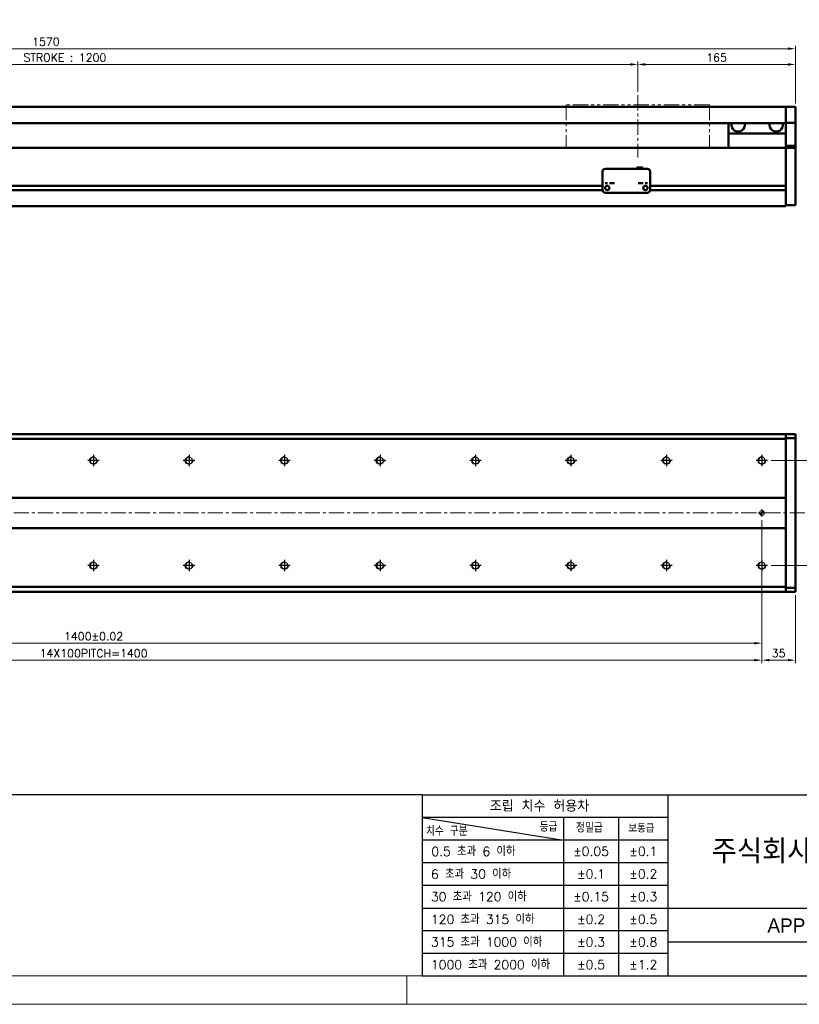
# Model space of a CAD drawing. Header units: millimetres. Extents: x 46891 to 51038, y 6223 to 10291.
# Tile 3 of 5: x 49387 to 50203, y 8529 to 9560. Entities that reach past the tile are written whole.
import ezdxf
from ezdxf.enums import TextEntityAlignment as Align

# ---------------------------------------------------------------- set-up
doc = ezdxf.new("R2010")
doc.units = ezdxf.units.MM
doc.header["$LTSCALE"] = 0.5
doc.linetypes.add('CENTER', pattern=[50.8, 31.75, -6.35, 6.35, -6.35])
doc.linetypes.add('PHANTOM', pattern=[63.5, 31.75, -6.35, 6.35, -6.35, 6.35, -6.35])
doc.layers.get('0').update_dxf_attribs({"lineweight": 20})
doc.layers.add('1', color=1, linetype='CENTER', lineweight=13)
doc.layers.add('외형선(ISO)', color=7, linetype='Continuous', lineweight=50)
for name, color, linetype in [('3', 3, 'Continuous'), ('C', 1, 'CENTER'), ('DIM', 4, 'Continuous')]:
    doc.layers.add(name, color=color, linetype=linetype)
doc.styles.add('ACISOGDT', font='amgdt.shx')
doc.styles.add('DSR TEXT', font='romans.shx', dxfattribs={"bigfont": 'whgtxt.shx'})
doc.styles.get("Standard").update_dxf_attribs({"font": 'romans.shx', "bigfont": 'whgtxt.shx'})
doc.dimstyles.new('DSR', dxfattribs={"dimscale": 2, "dimtxt": 3, "dimasz": 3, "dimexe": 0.5, "dimexo": 0.5, "dimgap": 0.5, "dimtad": 1, "dimdsep": 46, "dimtxsty": 'Standard', "dimcen": 2.5, "dimclrd": 4, "dimclre": 4, "dimclrt": 2, "dimadec": 0, "dimazin": 2, "dimtfac": 1, "dimtmove": 0, "dimatfit": 3, "dimfxl": 0, "dimlwd": -1, "dimlwe": -1, "dimarcsym": 0})

# ---------------------------------------------------------------- blocks, each defined once
blk = doc.blocks.new('A$C13F00394')
at = {"layer": '3'}
for p, q in [((0, 32), (-207.68, 32)), ((0, 32), (202.32, 32)), ((0, 32), (0, 0)), ((43.43, 32), (43.43, 0)), ((0, 28), (25, 24)), ((43.43, 28), (0, 28)), ((25, 28), (25, 0)), ((34.7, 28), (34.7, 0)), ((43.43, 24), (0, 24)), ((43.43, 20), (0, 20)), ((43.43, 16), (0, 16)), ((0, 12), (129.32, 12)), ((43.43, 8), (0, 8)), ((97.32, 6), (43.43, 6)), ((43.43, 4), (0, 4)), ((0, 0), (202.32, 0))]:
    blk.add_line(p, q, dxfattribs=at)
at = {"color": 0, "style": 'DSR TEXT'}
for s, height, p in [('조립 치수 허용차', 2, (11.97, 29.02)), ('치수 구분', 1.5, (0.69, 24.78)), ('등급', 1.5, (20.77, 25.52)), ('정밀급', 1.5, (27.18, 25.37)), ('보통급', 1.3, (36.41, 25.38)), (' 0.5 초과 6 이하', 1.6, (0.56, 21.19)), (' 6 초과 30 이하', 1.6, (0.49, 17.19)), (' 30 초과 120 이하', 1.6, (0.49, 13.19)), (' 120 초과 315 이하', 1.6, (0.49, 9.19)), (' 315 초과 1000 이하', 1.6, (0.49, 5.19)), (' 1000 초과 2000 이하', 1.6, (0.49, 1.19))]:
    blk.add_text(s, height=height, dxfattribs=at).set_placement(p)
at = {"color": 7, "style": 'ACISOGDT'}
blk.add_text('APPROVED', height=2.5, dxfattribs=at).set_placement((70.28, 8.93), align=Align.MIDDLE_CENTER)
at = {"color": 7, "insert": (70.37, 22), "char_height": 4.2, "attachment_point": 5, "style": 'DSR TEXT'}
blk.add_mtext('주식회사 디에스알', dxfattribs=at)
at = {"color": 0, "char_height": 1.6, "attachment_point": 5, "style": 'DSR TEXT'}
for s, insert in [('%%P0.05', (29.85, 22)), ('%%P0.1', (39.07, 22)), ('%%P0.1', (29.85, 18)), ('%%P0.2', (39.07, 18)), ('%%P0.15', (29.85, 14)), ('%%P0.3', (39.07, 14)), ('%%P0.2', (29.85, 10)), ('%%P0.5', (39.07, 10)), ('%%P0.3', (29.85, 6)), ('%%P0.8', (39.07, 6)), ('%%P0.5', (29.85, 2)), ('%%P1.2', (39.07, 2))]:
    blk.add_mtext(s, dxfattribs=dict(at, insert=insert))
blk = doc.blocks.new('A$C1C1952E1')
at = {"color": 1}
blk.add_lwpolyline([(0, 0), (420, 0), (420, 297), (0, 297)], close=True, dxfattribs=at)
at = {"color": 3}
blk.add_lwpolyline([(5, 5), (415, 5), (415, 292), (5, 292)], close=True, dxfattribs=at)
blk = doc.blocks.new('*D82')
at = {"color": 1, "linetype": 'ByBlock'}
for p, q in [((48834.3, 9484.8), (48834.3, 9516.6)), ((48842.1, 9513.6), (50026.5, 9513.6)), ((50034.3, 9484.8), (50034.3, 9516.6))]:
    blk.add_line(p, q, dxfattribs=at)
at = {"color": 1}
for points in [[(48842.1, 9514.9), (48842.1, 9512.3), (48834.3, 9513.6)], [(50026.5, 9514.9), (50026.5, 9512.3), (50034.3, 9513.6)]]:
    blk.add_solid(points, dxfattribs=at)
at = {"layer": 'Defpoints', "color": 0}
for p in [(50034.3, 9513.6), (48834.3, 9481.2), (50034.3, 9481.2)]:
    blk.add_point(p, dxfattribs=at)
at = {"color": 3, "insert": (49434.3, 9520.8), "char_height": 8.4, "attachment_point": 5, "style": 'DSR TEXT'}
blk.add_mtext('STROKE : 1200', dxfattribs=at)
blk = doc.blocks.new('*D83')
at = {"color": 1, "linetype": 'ByBlock'}
for p, q in [((50034.3, 9484.8), (50034.3, 9516.6)), ((50042.1, 9513.6), (50191.5, 9513.6)), ((50199.3, 9472.8), (50199.3, 9516.6))]:
    blk.add_line(p, q, dxfattribs=at)
at = {"color": 1}
for points in [[(50042.1, 9514.9), (50042.1, 9512.3), (50034.3, 9513.6)], [(50191.5, 9514.9), (50191.5, 9512.3), (50199.3, 9513.6)]]:
    blk.add_solid(points, dxfattribs=at)
at = {"layer": 'Defpoints', "color": 0}
for p in [(50199.3, 9513.6), (50034.3, 9481.2), (50199.3, 9469.2)]:
    blk.add_point(p, dxfattribs=at)
at = {"color": 3, "insert": (50116.8, 9520.8), "char_height": 8.4, "attachment_point": 5, "style": 'DSR TEXT'}
blk.add_mtext('165', dxfattribs=at)
blk = doc.blocks.new('*D84')
at = {"color": 1, "linetype": 'ByBlock'}
for p, q in [((48629.3, 9472.8), (48629.3, 9533.1)), ((50199.3, 9472.8), (50199.3, 9533.1)), ((50191.5, 9530.1), (48637.1, 9530.1))]:
    blk.add_line(p, q, dxfattribs=at)
at = {"color": 1}
for points in [[(48637.1, 9531.4), (48637.1, 9528.8), (48629.3, 9530.1)], [(50191.5, 9531.4), (50191.5, 9528.8), (50199.3, 9530.1)]]:
    blk.add_solid(points, dxfattribs=at)
at = {"layer": 'Defpoints', "color": 0}
for p in [(48629.3, 9530.1), (48629.3, 9469.2), (50199.3, 9469.2)]:
    blk.add_point(p, dxfattribs=at)
at = {"color": 3, "insert": (49414.3, 9537.3), "char_height": 8.4, "attachment_point": 5, "style": 'DSR TEXT'}
blk.add_mtext('1570', dxfattribs=at)
blk = doc.blocks.new('A$C33E56CC6')
h = blk.add_hatch()
h.set_pattern_fill('ANSI31', color=256, style=0)
h.set_pattern_definition([(45, (-7065.45672, -6508.5399), (-0.0883883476, 0.0883883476), [])])
h.paths.add_polyline_path([(4, 6.5, 0.414214), (1.5, 4), (4, 4)])
h.paths.add_polyline_path([(6.5, 4), (4, 4), (4, 1.5, 0.414214)])
blk.add_circle((4, 4), 2.5)
at = {"layer": '1'}
for p, q in [((0, 4), (8, 4)), ((4, 0), (4, 8))]:
    blk.add_line(p, q, dxfattribs=at)
blk = doc.blocks.new('tap8')
blk.add_circle((0, 0), 3.4)
at = {"layer": 'C', "color": 1, "linetype": 'CENTER'}
for p, q in [((-6, 0), (6, 0)), ((0, -6), (0, 6))]:
    blk.add_line(p, q, dxfattribs=at)
at = {"layer": 'DIM', "color": 3}
blk.add_arc((0, 0), 4, 263.8455, 189.4314, dxfattribs=at)
blk = doc.blocks.new('*D85')
at = {"color": 1, "linetype": 'ByBlock'}
for p, q in [((50173.9, 9098.7), (50233.7, 9098.7)), ((50230.7, 8996.5), (50230.7, 9090.9)), ((50173.9, 8988.7), (50233.7, 8988.7))]:
    blk.add_line(p, q, dxfattribs=at)
at = {"color": 1}
for points in [[(50229.4, 9090.9), (50232, 9090.9), (50230.7, 9098.7)], [(50229.4, 8996.5), (50232, 8996.5), (50230.7, 8988.7)]]:
    blk.add_solid(points, dxfattribs=at)
at = {"layer": 'Defpoints', "color": 0}
for p in [(50170.3, 9098.7), (50230.7, 9098.7), (50170.3, 8988.7)]:
    blk.add_point(p, dxfattribs=at)
at = {"color": 3, "insert": (50223.5, 9043.7), "char_height": 8.4, "attachment_point": 5, "rotation": 90, "style": 'DSR TEXT'}
blk.add_mtext('110', dxfattribs=at)
blk = doc.blocks.new('*D86')
at = {"color": 1, "linetype": 'ByBlock'}
for p, q in [((48764.3, 9036.1), (48764.3, 8904.3)), ((50164.3, 9036.1), (50164.3, 8904.3)), ((48772.1, 8907.3), (50156.5, 8907.3))]:
    blk.add_line(p, q, dxfattribs=at)
at = {"color": 1}
for points in [[(48772.1, 8908.6), (48772.1, 8906), (48764.3, 8907.3)], [(50156.5, 8908.6), (50156.5, 8906), (50164.3, 8907.3)]]:
    blk.add_solid(points, dxfattribs=at)
at = {"layer": 'Defpoints', "color": 0}
for p in [(48764.3, 9039.7), (50164.3, 9039.7), (50164.3, 8907.3)]:
    blk.add_point(p, dxfattribs=at)
at = {"color": 3, "insert": (49464.3, 8914.5), "char_height": 8.4, "attachment_point": 5, "style": 'DSR TEXT'}
blk.add_mtext('1400%%P0.02', dxfattribs=at)
blk = doc.blocks.new('*D87')
at = {"color": 1, "linetype": 'ByBlock'}
for p, q in [((50164.3, 8979.1), (50164.3, 8886.5)), ((50199.3, 8957.6), (50199.3, 8886.5)), ((50172.1, 8889.5), (50191.5, 8889.5))]:
    blk.add_line(p, q, dxfattribs=at)
at = {"color": 1}
for points in [[(50172.1, 8890.8), (50172.1, 8888.2), (50164.3, 8889.5)], [(50191.5, 8890.8), (50191.5, 8888.2), (50199.3, 8889.5)]]:
    blk.add_solid(points, dxfattribs=at)
at = {"layer": 'Defpoints', "color": 0}
for p in [(50164.3, 8982.7), (50199.3, 8961.2), (50199.3, 8889.5)]:
    blk.add_point(p, dxfattribs=at)
at = {"color": 3, "insert": (50181.8, 8896.7), "char_height": 8.4, "attachment_point": 5, "style": 'DSR TEXT'}
blk.add_mtext('35', dxfattribs=at)
blk = doc.blocks.new('*D88')
at = {"color": 1, "linetype": 'ByBlock'}
for p, q in [((48764.3, 8979.1), (48764.3, 8886.5)), ((50164.3, 8979.1), (50164.3, 8886.5)), ((50156.5, 8889.5), (48772.1, 8889.5))]:
    blk.add_line(p, q, dxfattribs=at)
at = {"color": 1}
for points in [[(48772.1, 8890.8), (48772.1, 8888.2), (48764.3, 8889.5)], [(50156.5, 8890.8), (50156.5, 8888.2), (50164.3, 8889.5)]]:
    blk.add_solid(points, dxfattribs=at)
at = {"layer": 'Defpoints', "color": 0}
for p in [(48764.3, 8982.7), (50164.3, 8982.7), (48764.3, 8889.5)]:
    blk.add_point(p, dxfattribs=at)
at = {"color": 3, "insert": (49464.3, 8896.7), "char_height": 8.4, "attachment_point": 5, "style": 'DSR TEXT'}
blk.add_mtext('14X100PITCH=1400', dxfattribs=at)

msp = doc.modelspace()

# ---------------------------------------------------------------- linework, layer by layer
at = {"color": 6, "linetype": 'PHANTOM'}
for p, q in [((50109.29456, 9471.23276), (49959.29456, 9471.23276)), ((49959.29456, 9471.23276), (49959.29456, 9426.23276)), ((50109.29456, 9471.23276), (50109.29456, 9426.23276))]:
    msp.add_line(p, q, dxfattribs=at)
at = {"color": 1}
msp.add_line((49792.37032, 8558.65502), (49792.37032, 8528.99552), dxfattribs=at)
at = {"layer": '1'}
for p, q in [((50034.29456, 9481.23276), (50034.29456, 9416.23276)), ((50209.29456, 9043.74205), (48619.29456, 9043.74205))]:
    msp.add_line(p, q, dxfattribs=at)
at = {"layer": '3'}
msp.add_line((49808.28287, 8558.65502), (51008.40982, 8558.65502), dxfattribs=at)
at = {"layer": '외형선(ISO)'}
for p, q in [((50189.29456, 9469.23276), (48909.29456, 9469.23276)), ((50189.29456, 9469.23276), (50189.29456, 9467.23276)), ((50189.29456, 9469.23276), (50199.29456, 9469.23276)), ((50189.29456, 9467.23276), (50189.29456, 9469.23276)), ((50199.29456, 9467.23276), (50199.29456, 9469.23276)), ((50189.29456, 9465.72004), (50189.29456, 9467.23276)), ((50189.29456, 9467.23276), (50189.29456, 9465.72004)), ((50189.29456, 9465.22106), (50189.29456, 9465.72004)), ((50189.29456, 9465.72004), (50189.29456, 9465.22106)), ((50189.29456, 9465.22106), (50189.29456, 9463.68048)), ((50189.29456, 9463.68048), (50189.29456, 9465.22106)), ((50189.29456, 9463.68048), (50189.29456, 9460.69588)), ((50189.29456, 9460.69588), (50189.29456, 9463.68048)), ((50189.29456, 9452.91844), (50189.29456, 9460.69588)), ((50189.29456, 9460.69588), (50189.29456, 9452.91844)), ((50199.29456, 9467.23276), (50199.29456, 9465.72004)), ((50199.29456, 9465.72004), (50199.29456, 9465.22106)), ((50199.29456, 9463.68048), (50199.29456, 9465.22106)), ((50199.29456, 9460.69588), (50199.29456, 9463.68048)), ((50199.29456, 9460.69588), (50199.29456, 9452.91844)), ((50189.29456, 9452.23276), (48909.29456, 9452.23276)), ((50129.29456, 9452.23276), (50129.29456, 9441.23276)), ((50189.29456, 9452.55946), (50189.29456, 9452.91844)), ((50189.29456, 9428.15582), (50189.29456, 9452.55946)), ((50189.29456, 9452.55946), (50199.29456, 9452.55946)), ((50199.29456, 9452.91844), (50199.29456, 9452.55946)), ((50199.29456, 9452.55946), (50199.29456, 9428.15582)), ((50129.29456, 9441.23276), (50189.29456, 9441.23276)), ((50129.29456, 9426.23276), (50129.29456, 9441.23276)), ((50189.29456, 9426.23276), (50189.29456, 9428.15582)), ((50189.29456, 9428.15582), (50199.29456, 9428.15582)), ((50199.29456, 9428.15582), (50199.29456, 9426.23276)), ((48839.29456, 9426.23276), (50189.29456, 9426.23276)), ((50189.29456, 9423.23276), (50189.29456, 9426.23276)), ((50189.29456, 9426.23276), (50189.29456, 9423.23276)), ((50189.29456, 9426.23276), (50199.29456, 9426.23276)), ((50189.29456, 9423.23276), (50189.29456, 9386.68276)), ((50189.29456, 9371.4754), (50189.29456, 9423.23276)), ((50199.29456, 9423.23276), (50199.29456, 9426.23276)), ((50199.29456, 9423.23276), (50199.29456, 9371.4754)), ((49997.29456, 9391.23296), (49997.29456, 9401.23296)), ((50000.29456, 9404.23296), (50044.29456, 9404.23296)), ((50033.29456, 9405.73295), (50033.29456, 9404.23296)), ((50033.29456, 9405.73295), (50039.29456, 9405.73295)), ((50039.29456, 9405.73295), (50039.29456, 9404.23296)), ((50047.29456, 9401.23296), (50047.29456, 9391.23296)), ((48893.29456, 9386.48276), (49997.29456, 9386.48276)), ((49997.29456, 9391.23296), (49997.29456, 9389.23295)), ((49997.29456, 9389.23293), (49997.29456, 9389.23295)), ((49997.29456, 9388.73292), (49997.29456, 9389.23293)), ((49997.29456, 9382.23292), (49997.29456, 9388.73292)), ((50002.26774, 9386.48276), (50002.32137, 9386.48276)), ((50042.26774, 9386.48276), (50042.32137, 9386.48276)), ((50047.29456, 9389.23295), (50047.29456, 9391.23296)), ((50047.29456, 9389.23295), (50047.29456, 9389.23293)), ((50047.29456, 9389.23293), (50047.29456, 9388.73292)), ((50047.29456, 9388.73292), (50047.29456, 9382.23292)), ((50047.29456, 9386.48276), (50189.29456, 9386.48276)), ((48893.28411, 9381.98276), (49997.305, 9381.98276)), ((50000.29456, 9379.23292), (50044.29456, 9379.23292)), ((50047.28411, 9381.98276), (50189.29456, 9381.98276)), ((50189.29456, 9381.78276), (50189.29456, 9371.4754)), ((50189.29456, 9369.35408), (50189.29456, 9371.4754)), ((50189.29456, 9371.4754), (50189.29456, 9369.35408)), ((50189.29456, 9369.35408), (50189.29456, 9365.23276)), ((50189.29456, 9366.23276), (50189.29456, 9369.35408)), ((50189.29456, 9366.23276), (50199.29456, 9366.23276)), ((50199.29456, 9369.35408), (50199.29456, 9371.4754)), ((50199.29456, 9369.35408), (50199.29456, 9366.23276)), ((48639.29456, 9365.23276), (50189.29456, 9365.23276)), ((48734.29456, 9126.24205), (50189.29456, 9126.24205)), ((50189.29456, 9121.24205), (48734.29456, 9121.24205)), ((50189.29456, 9126.24205), (50189.29456, 9125.36337)), ((50189.29456, 9126.24205), (50199.29456, 9126.24205)), ((50189.29456, 9125.36337), (50189.29456, 9126.24205)), ((50189.29456, 9121.24205), (50189.29456, 9125.36337)), ((50189.29456, 9125.36337), (50189.29456, 9122.24205)), ((50199.29456, 9122.24205), (50189.29456, 9122.24205)), ((50189.29456, 9059.74205), (50189.29456, 9121.24205)), ((50199.29456, 9126.24205), (50199.29456, 9125.36337)), ((50199.29456, 9122.24205), (50199.29456, 9125.36337)), ((50199.29456, 8965.24205), (50199.29456, 9122.24205)), ((48734.29456, 9059.74205), (50189.29456, 9059.74205)), ((50189.29456, 9058.8885), (50189.29456, 9059.74205)), ((50189.29456, 9058.53495), (50189.29456, 9058.8885)), ((50189.29456, 9028.94916), (50189.29456, 9058.53495)), ((50189.29456, 9058.53495), (50189.29456, 9028.94916)), ((50189.29456, 9027.74205), (48729.29456, 9027.74205)), ((50189.29456, 9028.59561), (50189.29456, 9028.94916)), ((50189.29456, 9027.74205), (50189.29456, 9028.59561)), ((50189.29456, 8966.24205), (50189.29456, 9027.74205)), ((48729.29456, 8966.24205), (50189.29456, 8966.24205)), ((50189.29456, 8962.12073), (50189.29456, 8966.24205)), ((50189.29456, 8965.24205), (50199.29456, 8965.24205)), ((50189.29456, 8965.24205), (50189.29456, 8962.12073)), ((50199.29456, 8962.12073), (50199.29456, 8965.24205)), ((48729.29456, 8961.24205), (50189.29456, 8961.24205)), ((50189.29456, 8962.12073), (50189.29456, 8961.24205)), ((50189.29456, 8961.24205), (50189.29456, 8962.12073)), ((50189.29456, 8961.24205), (50199.29456, 8961.24205)), ((50199.29456, 8962.12073), (50199.29456, 8961.24205))]:
    msp.add_line(p, q, dxfattribs=at)
for centre in [(50002.29456, 9384.23292), (50042.29456, 9384.23292)]:
    msp.add_circle(centre, 2.25, dxfattribs=at)
for centre, radius, start, end in [((50139.29456, 9450.23276), 7, 163.3984504, 16.6015496), ((50179.29456, 9450.23276), 7, 163.3984504, 16.6015496), ((50000.29456, 9401.23296), 3, 90, 180), ((50044.29456, 9401.23296), 3, 0, 90), ((50000.29456, 9382.23292), 3, 180, 270), ((50044.29456, 9382.23292), 3, 270, 0)]:
    msp.add_arc(centre, radius, start, end, dxfattribs=at)
for centre, major_axis, start_param, end_param in [((50001.29456, 9389.23295), (-1.2295, 0), 3.1386447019, 6.2802373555), ((50007.29456, 9389.23295), (-2.5, 0), 3.1415348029, 6.2831274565), ((50037.29456, 9389.23295), (-2.5, 0), 3.1434299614, 6.285022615), ((50043.29456, 9389.23295), (-1.2295, 0), 3.1444249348, 6.2860175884)]:
    msp.add_ellipse(centre, major_axis=major_axis, ratio=0.00001, start_param=start_param, end_param=end_param, dxfattribs=at)

# ---------------------------------------------------------------- block references
at = {"xscale": 5.931900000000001, "yscale": 5.931900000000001, "zscale": 5.931900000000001}
for name, p in [('A$C1C1952E1', (48546.67132, 8528.99552)), ('A$C13F00394', (49808.28288, 8558.65502))]:
    msp.add_blockref(name, p, dxfattribs=at)
at = {"xscale": -1}
for name, p, rotation in [('tap8', (49464.29456, 9098.74205), 90), ('tap8', (49564.29456, 9098.74205), 90), ('tap8', (49664.29456, 9098.74205), 90), ('tap8', (49764.29456, 9098.74205), 90), ('tap8', (49864.29456, 9098.74205), 90), ('tap8', (49964.29456, 9098.74205), 90), ('tap8', (50064.29456, 9098.74205), 90), ('tap8', (50164.29456, 9098.74205), 90), ('A$C33E56CC6', (50160.29455, 9047.74205), 180), ('tap8', (49464.29456, 8988.74205), 90), ('tap8', (49564.29456, 8988.74205), 90), ('tap8', (49664.29456, 8988.74205), 90), ('tap8', (49764.29456, 8988.74205), 90), ('tap8', (49864.29456, 8988.74205), 90), ('tap8', (49964.29456, 8988.74205), 90), ('tap8', (50064.29456, 8988.74205), 90), ('tap8', (50164.29456, 8988.74205), 90)]:
    msp.add_blockref(name, p, dxfattribs=dict(at, rotation=rotation))

# ---------------------------------------------------------------- dimensions: what is measured, and where the dimension line sits
for base, p1, p2, picture, middle in [((48629.29456, 9530.13199), (50199.29456, 9469.23276), (48629.29456, 9469.23276), '*D84', (49414.29456, 9537.33199)), ((50199.29456, 9513.63917), (50034.29456, 9481.23276), (50199.29456, 9469.23276), '*D83', (50116.79456, 9520.83917)), ((50199.29456, 8889.50573), (50164.29456, 8982.69508), (50199.29456, 8961.24205), '*D87', (50181.79456, 8896.70573))]:
    dim = msp.add_linear_dim(base=base, p1=p1, p2=p2, dimstyle='DSR', override={"dimscale": 3, "dimtxt": 2.8, "dimasz": 2.600136, "dimexe": 1, "dimexo": 1.2, "dimgap": 1, "dimdec": 4, "dimtxsty": 'DSR TEXT', "dimclrd": 1, "dimclre": 1, "dimclrt": 3, "dimtdec": 4, "dimtix": 1})
    dim.commit()
    dim.dimension.update_dxf_attribs({"geometry": picture, "text_midpoint": middle})
for base, p1, p2, text, picture, middle in [((50034.29456, 9513.63917), (48834.29456, 9481.23276), (50034.29456, 9481.23276), 'STROKE : <>', '*D82', (49434.29456, 9520.83917)), ((50164.29456, 8907.32146), (48764.29456, 9039.74205), (50164.29456, 9039.74205), '<>%%P0.02', '*D86', (49464.29456, 8914.52146)), ((48764.29456, 8889.50573), (50164.29456, 8982.69508), (48764.29456, 8982.69508), '14X100PITCH=<>', '*D88', (49464.29456, 8896.70573))]:
    dim = msp.add_linear_dim(base=base, p1=p1, p2=p2, text=text, dimstyle='DSR', override={"dimscale": 3, "dimtxt": 2.8, "dimasz": 2.600136, "dimexe": 1, "dimexo": 1.2, "dimgap": 1, "dimdec": 4, "dimtxsty": 'DSR TEXT', "dimclrd": 1, "dimclre": 1, "dimclrt": 3, "dimtdec": 4, "dimtix": 1})
    dim.commit()
    dim.dimension.update_dxf_attribs({"geometry": picture, "text_midpoint": middle})
dim = msp.add_linear_dim(base=(50230.73352, 9098.74205), p1=(50170.34153, 8988.74205), p2=(50170.34153, 9098.74205), angle=270, dimstyle='DSR', override={"dimscale": 3, "dimtxt": 2.8, "dimasz": 2.600136, "dimexe": 1, "dimexo": 1.2, "dimgap": 1, "dimdec": 4, "dimtxsty": 'DSR TEXT', "dimclrd": 1, "dimclre": 1, "dimclrt": 3, "dimtdec": 4, "dimtix": 1})
dim.commit()
dim.dimension.update_dxf_attribs({"geometry": '*D85', "text_midpoint": (50223.53352, 9043.74205)})

doc.saveas('drawing.dxf')
